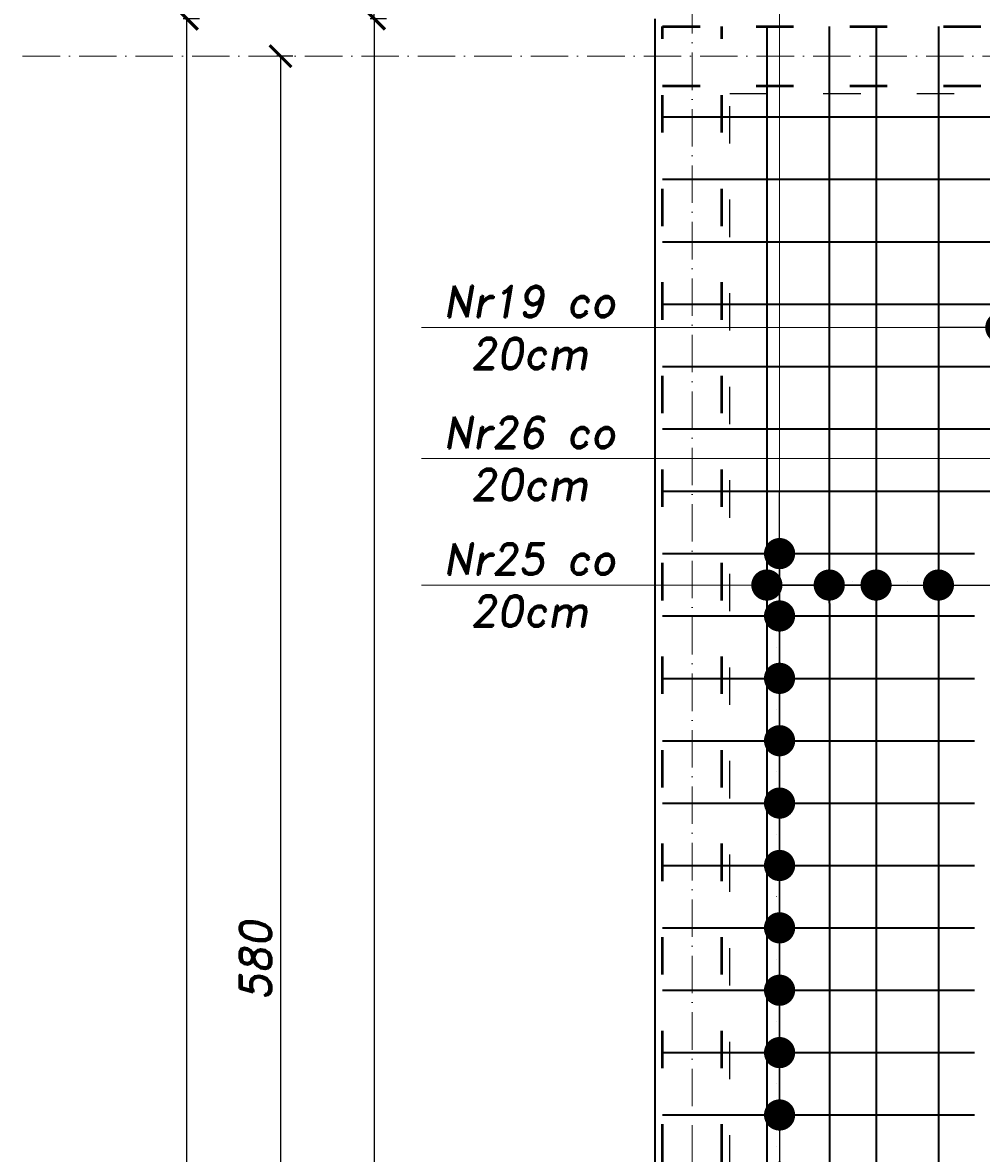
# Model space of a CAD drawing. Header units: millimetres. Extents: x 300938 to 312016, y 11971 to 20881.
# Tile 78 of 239: x 308774 to 309081, y 14927 to 15290. Entities that reach past the tile are written whole.
import ezdxf

# ---------------------------------------------------------------- set-up
doc = ezdxf.new("R2010")
doc.units = ezdxf.units.MM
doc.linetypes.add('ACAD_ISO03W100', pattern=[30, 12, -18])
doc.linetypes.add('ACAD_ISO10W100', pattern=[18, 12, -3, 0, -3])
for name, color, linetype, lineweight in [('konstrukcja', 3, 'Continuous', 35), ('konstrukcja wymiary', 1, 'Continuous', 13), ('opisy', 2, 'Continuous', 18), ('osie', 5, 'ACAD_ISO10W100', 13), ('zbrojenie', 4, 'Continuous', 50), ('zbrojenie płyty', 141, 'Continuous', 35)]:
    doc.layers.add(name, color=color, linetype=linetype, lineweight=lineweight)
doc.layers.add('przerywane', color=6, linetype='ACAD_ISO03W100')
doc.styles.add('KONSTRUKCJA', font='romand.shx', dxfattribs={"oblique": 10})
doc.styles.get("Standard").update_dxf_attribs({"font": 'romand.shx', "oblique": 10})
doc.dimstyles.new('150', dxfattribs={"dimtxt": 10, "dimasz": 7, "dimexe": 1.25, "dimexo": 0.625, "dimgap": 3, "dimtad": 1, "dimdec": 0, "dimrnd": 0.5, "dimtxsty": 'KONSTRUKCJA', "dimblk": 'ARCHTICK', "dimcen": 2.5, "dimadec": 0, "dimazin": 0, "dimtfac": 1, "dimtdec": 0, "dimtix": 1, "dimtmove": 0, "dimatfit": 3, "dimfxl": 4, "dimfxlon": 1, "dimarcsym": 0})
doc.dimstyles.new('kropki', dxfattribs={"dimtxt": 0.001, "dimasz": 10, "dimexe": 1.25, "dimexo": 0.625, "dimgap": 1, "dimtad": 1, "dimtxsty": 'Standard', "dimblk": 'DOT', "dimcen": 2.5, "dimadec": 0, "dimazin": 0, "dimtfac": 1, "dimtmove": 0, "dimatfit": 3, "dimfxl": 1, "dimfxlon": 1, "dimarcsym": 0})

# ---------------------------------------------------------------- blocks, each defined once
blk = doc.blocks.new('_ArchTick')
at = {"color": 0, "linetype": 'ByBlock', "lineweight": 13, "const_width": 0.15}
blk.add_lwpolyline([(-0.5, -0.5), (0.5, 0.5)], dxfattribs=at)
blk = doc.blocks.new('*D2116')
at = {"layer": 'Defpoints', "color": 0, "transparency": 16777216}
for p in [(308976.63, 15291.22), (308886.63, 14393.22), (309000.63, 14393.22)]:
    blk.add_point(p, dxfattribs=at)
at = {"layer": 'konstrukcja wymiary', "color": 0, "lineweight": -2, "transparency": 16777216}
for p, q in [((308890.63, 15291.22), (308885.38, 15291.22)), ((308886.63, 15291.22), (308886.63, 14393.22)), ((308890.63, 14393.22), (308885.38, 14393.22))]:
    blk.add_line(p, q, dxfattribs=at)
at = {"layer": 'konstrukcja wymiary', "color": 0, "lineweight": -2, "transparency": 16777216, "xscale": 7, "yscale": 7, "zscale": 7}
for p, rotation in [((308886.63, 15291.22), 90), ((308886.63, 14393.22), 270)]:
    blk.add_blockref('_ArchTick', p, dxfattribs=dict(at, rotation=rotation))
at = {"layer": 'konstrukcja wymiary', "color": 0, "transparency": 16777216, "insert": (308878.63, 14842.22), "char_height": 10, "attachment_point": 5, "rotation": 90, "style": 'KONSTRUKCJA'}
blk.add_mtext('898', dxfattribs=at)
blk = doc.blocks.new('*D2119')
at = {"layer": 'Defpoints', "color": 0, "transparency": 16777216}
for p in [(308976.63, 15279.22), (308856.63, 14699.22), (308976.63, 14699.22)]:
    blk.add_point(p, dxfattribs=at)
at = {"layer": 'konstrukcja wymiary', "color": 0, "lineweight": -2, "transparency": 16777216}
for p, q in [((308860.63, 15279.22), (308855.38, 15279.22)), ((308856.63, 15279.22), (308856.63, 14699.22)), ((308860.63, 14699.22), (308855.38, 14699.22))]:
    blk.add_line(p, q, dxfattribs=at)
at = {"layer": 'konstrukcja wymiary', "color": 0, "lineweight": -2, "transparency": 16777216, "xscale": 7, "yscale": 7, "zscale": 7}
for p, rotation in [((308856.63, 15279.22), 90), ((308856.63, 14699.22), 270)]:
    blk.add_blockref('_ArchTick', p, dxfattribs=dict(at, rotation=rotation))
at = {"layer": 'konstrukcja wymiary', "color": 0, "transparency": 16777216, "insert": (308848.63, 14989.22), "char_height": 10, "attachment_point": 5, "rotation": 90, "style": 'KONSTRUKCJA'}
blk.add_mtext('580', dxfattribs=at)
blk = doc.blocks.new('*D2122')
at = {"layer": 'Defpoints', "color": 0, "transparency": 16777216}
for p in [(308826.63, 15291.22), (308976.63, 15291.22), (308976.63, 14052.22)]:
    blk.add_point(p, dxfattribs=at)
at = {"layer": 'konstrukcja wymiary', "color": 0, "lineweight": -2, "transparency": 16777216}
for p, q in [((308830.63, 15291.22), (308825.38, 15291.22)), ((308826.63, 14052.22), (308826.63, 15291.22)), ((308830.63, 14052.22), (308825.38, 14052.22))]:
    blk.add_line(p, q, dxfattribs=at)
at = {"layer": 'konstrukcja wymiary', "color": 0, "lineweight": -2, "transparency": 16777216, "xscale": 7, "yscale": 7, "zscale": 7}
for p, rotation in [((308826.63, 15291.22), 90), ((308826.63, 14052.22), 270)]:
    blk.add_blockref('_ArchTick', p, dxfattribs=dict(at, rotation=rotation))
at = {"layer": 'konstrukcja wymiary', "color": 0, "transparency": 16777216, "insert": (308818.63, 14671.72), "char_height": 10, "attachment_point": 5, "rotation": 90, "style": 'KONSTRUKCJA'}
blk.add_mtext('1239', dxfattribs=at)
blk = doc.blocks.new('*D2123')
at = {"layer": 'Defpoints', "color": 0, "transparency": 16777216}
for p in [(309000.63, 15501.22), (308976.63, 15291.22), (309000.63, 14353.22)]:
    blk.add_point(p, dxfattribs=at)
at = {"layer": 'konstrukcja wymiary', "color": 0, "lineweight": -2, "transparency": 16777216}
for p, q in [((308976.63, 15501.22), (308969.63, 15501.22)), ((308976.63, 15497.22), (308976.63, 15502.47)), ((308976.63, 15501.22), (309000.63, 15501.22)), ((309000.63, 15497.22), (309000.63, 15502.47)), ((309000.63, 15501.22), (309007.63, 15501.22))]:
    blk.add_line(p, q, dxfattribs=at)
at = {"layer": 'konstrukcja wymiary', "color": 0, "lineweight": -2, "transparency": 16777216, "xscale": 7, "yscale": 7, "zscale": 7}
blk.add_blockref('_ArchTick', (308976.63, 15501.22), dxfattribs=at)
at = {"layer": 'konstrukcja wymiary', "color": 0, "lineweight": -2, "transparency": 16777216, "xscale": 7, "yscale": 7, "zscale": 7, "rotation": 180}
blk.add_blockref('_ArchTick', (309000.63, 15501.22), dxfattribs=at)
at = {"layer": 'konstrukcja wymiary', "color": 0, "transparency": 16777216, "insert": (308988.63, 15509.22), "char_height": 10, "attachment_point": 5, "style": 'KONSTRUKCJA'}
blk.add_mtext('24', dxfattribs=at)
blk = doc.blocks.new('*D2124')
at = {"layer": 'Defpoints', "color": 0, "transparency": 16777216}
for p in [(309164.63, 15501.22), (309164.63, 14393.22), (309000.63, 14353.22)]:
    blk.add_point(p, dxfattribs=at)
at = {"layer": 'konstrukcja wymiary', "color": 0, "lineweight": -2, "transparency": 16777216}
for p, q in [((309000.63, 15497.22), (309000.63, 15502.47)), ((309000.63, 15501.22), (309164.63, 15501.22)), ((309164.63, 15497.22), (309164.63, 15502.47))]:
    blk.add_line(p, q, dxfattribs=at)
at = {"layer": 'konstrukcja wymiary', "color": 0, "lineweight": -2, "transparency": 16777216, "xscale": 7, "yscale": 7, "zscale": 7, "rotation": 180}
blk.add_blockref('_ArchTick', (309000.63, 15501.22), dxfattribs=at)
at = {"layer": 'konstrukcja wymiary', "color": 0, "lineweight": -2, "transparency": 16777216, "xscale": 7, "yscale": 7, "zscale": 7}
blk.add_blockref('_ArchTick', (309164.63, 15501.22), dxfattribs=at)
at = {"layer": 'konstrukcja wymiary', "color": 0, "transparency": 16777216, "insert": (309082.63, 15509.22), "char_height": 10, "attachment_point": 5, "style": 'KONSTRUKCJA'}
blk.add_mtext('164', dxfattribs=at)
blk = doc.blocks.new('_Dot')
at = {"color": 0, "linetype": 'ByBlock', "lineweight": -2}
blk.add_line((-0.5, 0), (-1, 0), dxfattribs=at)
at = {"color": 0, "linetype": 'ByBlock', "const_width": 0.5}
blk.add_lwpolyline([(-0.25, 0, 1), (0.25, 0, 1)], format="xyb", close=True, dxfattribs=at)
blk = doc.blocks.new('*D2555')
at = {"layer": 'Defpoints', "color": 0, "transparency": 16777216}
for p in [(309012.54, 15119.72), (309012.54, 15099.72), (309016.61, 15099.72)]:
    blk.add_point(p, dxfattribs=at)
at = {"layer": 'konstrukcja wymiary', "color": 0, "lineweight": -2, "transparency": 16777216}
for p, q in [((309016.61, 15129.72), (309016.61, 15139.72)), ((309015.61, 15119.72), (309017.86, 15119.72)), ((309016.61, 15119.72), (309016.61, 15099.72)), ((309015.61, 15099.72), (309017.86, 15099.72)), ((309016.61, 15089.72), (309016.61, 15079.72))]:
    blk.add_line(p, q, dxfattribs=at)
at = {"layer": 'konstrukcja wymiary', "color": 0, "lineweight": -2, "transparency": 16777216, "xscale": 10, "yscale": 10, "zscale": 10}
for p, rotation in [((309016.61, 15119.72), 270), ((309016.61, 15099.72), 90)]:
    blk.add_blockref('_Dot', p, dxfattribs=dict(at, rotation=rotation))
at = {"layer": 'konstrukcja wymiary', "color": 0, "transparency": 16777216, "insert": (309015.61, 15109.72), "char_height": 0.001, "attachment_point": 5, "rotation": 90}
blk.add_mtext('20', dxfattribs=at)
blk = doc.blocks.new('*D2556')
at = {"layer": 'Defpoints', "color": 0, "transparency": 16777216}
for p in [(309012.54, 15099.72), (309016.61, 15079.72), (309032.56, 15079.72)]:
    blk.add_point(p, dxfattribs=at)
at = {"layer": 'konstrukcja wymiary', "color": 0, "lineweight": -2, "transparency": 16777216}
for p, q in [((309016.61, 15109.72), (309016.61, 15119.72)), ((309015.61, 15099.72), (309017.86, 15099.72)), ((309016.61, 15099.72), (309016.61, 15079.72)), ((309017.61, 15079.72), (309015.36, 15079.72)), ((309016.61, 15069.72), (309016.61, 15059.72))]:
    blk.add_line(p, q, dxfattribs=at)
at = {"layer": 'konstrukcja wymiary', "color": 0, "lineweight": -2, "transparency": 16777216, "xscale": 10, "yscale": 10, "zscale": 10}
for p, rotation in [((309016.61, 15099.72), 270), ((309016.61, 15079.72), 90)]:
    blk.add_blockref('_Dot', p, dxfattribs=dict(at, rotation=rotation))
at = {"layer": 'konstrukcja wymiary', "color": 0, "transparency": 16777216, "insert": (309015.61, 15089.72), "char_height": 0.001, "attachment_point": 5, "rotation": 90}
blk.add_mtext('20', dxfattribs=at)
blk = doc.blocks.new('*D2557')
at = {"layer": 'Defpoints', "color": 0, "transparency": 16777216}
for p in [(309032.56, 15079.72), (309016.61, 15059.72), (309029.13, 15059.72)]:
    blk.add_point(p, dxfattribs=at)
at = {"layer": 'konstrukcja wymiary', "color": 0, "lineweight": -2, "transparency": 16777216}
for p, q in [((309016.61, 15089.72), (309016.61, 15099.72)), ((309017.61, 15079.72), (309015.36, 15079.72)), ((309016.61, 15079.72), (309016.61, 15059.72)), ((309017.61, 15059.72), (309015.36, 15059.72)), ((309016.61, 15049.72), (309016.61, 15039.72))]:
    blk.add_line(p, q, dxfattribs=at)
at = {"layer": 'konstrukcja wymiary', "color": 0, "lineweight": -2, "transparency": 16777216, "xscale": 10, "yscale": 10, "zscale": 10}
for p, rotation in [((309016.61, 15079.72), 270), ((309016.61, 15059.72), 90)]:
    blk.add_blockref('_Dot', p, dxfattribs=dict(at, rotation=rotation))
at = {"layer": 'konstrukcja wymiary', "color": 0, "transparency": 16777216, "insert": (309015.61, 15069.72), "char_height": 0.001, "attachment_point": 5, "rotation": 90}
blk.add_mtext('20', dxfattribs=at)
blk = doc.blocks.new('*D2558')
at = {"layer": 'Defpoints', "color": 0, "transparency": 16777216}
for p in [(309029.13, 15059.72), (309016.61, 15039.72), (309032.56, 15039.72)]:
    blk.add_point(p, dxfattribs=at)
at = {"layer": 'konstrukcja wymiary', "color": 0, "lineweight": -2, "transparency": 16777216}
for p, q in [((309016.61, 15069.72), (309016.61, 15079.72)), ((309017.61, 15059.72), (309015.36, 15059.72)), ((309016.61, 15059.72), (309016.61, 15039.72)), ((309017.61, 15039.72), (309015.36, 15039.72)), ((309016.61, 15029.72), (309016.61, 15019.72))]:
    blk.add_line(p, q, dxfattribs=at)
at = {"layer": 'konstrukcja wymiary', "color": 0, "lineweight": -2, "transparency": 16777216, "xscale": 10, "yscale": 10, "zscale": 10}
for p, rotation in [((309016.61, 15059.72), 270), ((309016.61, 15039.72), 90)]:
    blk.add_blockref('_Dot', p, dxfattribs=dict(at, rotation=rotation))
at = {"layer": 'konstrukcja wymiary', "color": 0, "transparency": 16777216, "insert": (309015.61, 15049.72), "char_height": 0.001, "attachment_point": 5, "rotation": 90}
blk.add_mtext('20', dxfattribs=at)
blk = doc.blocks.new('*D2559')
at = {"layer": 'Defpoints', "color": 0, "transparency": 16777216}
for p in [(309032.56, 15039.72), (309016.61, 15019.72), (309032.56, 15019.72)]:
    blk.add_point(p, dxfattribs=at)
at = {"layer": 'konstrukcja wymiary', "color": 0, "lineweight": -2, "transparency": 16777216}
for p, q in [((309016.61, 15049.72), (309016.61, 15059.72)), ((309017.61, 15039.72), (309015.36, 15039.72)), ((309016.61, 15039.72), (309016.61, 15019.72)), ((309017.61, 15019.72), (309015.36, 15019.72)), ((309016.61, 15009.72), (309016.61, 14999.72))]:
    blk.add_line(p, q, dxfattribs=at)
at = {"layer": 'konstrukcja wymiary', "color": 0, "lineweight": -2, "transparency": 16777216, "xscale": 10, "yscale": 10, "zscale": 10}
for p, rotation in [((309016.61, 15039.72), 270), ((309016.61, 15019.72), 90)]:
    blk.add_blockref('_Dot', p, dxfattribs=dict(at, rotation=rotation))
at = {"layer": 'konstrukcja wymiary', "color": 0, "transparency": 16777216, "insert": (309015.61, 15029.72), "char_height": 0.001, "attachment_point": 5, "rotation": 90}
blk.add_mtext('20', dxfattribs=at)
blk = doc.blocks.new('*D2560')
at = {"layer": 'Defpoints', "color": 0, "transparency": 16777216}
for p in [(309032.56, 15019.72), (309016.61, 14999.72), (309032.57, 14999.72)]:
    blk.add_point(p, dxfattribs=at)
at = {"layer": 'konstrukcja wymiary', "color": 0, "lineweight": -2, "transparency": 16777216}
for p, q in [((309016.61, 15029.72), (309016.61, 15039.72)), ((309017.61, 15019.72), (309015.36, 15019.72)), ((309016.61, 15019.72), (309016.61, 14999.72)), ((309017.61, 14999.72), (309015.36, 14999.72)), ((309016.61, 14989.72), (309016.61, 14979.72))]:
    blk.add_line(p, q, dxfattribs=at)
at = {"layer": 'konstrukcja wymiary', "color": 0, "lineweight": -2, "transparency": 16777216, "xscale": 10, "yscale": 10, "zscale": 10}
for p, rotation in [((309016.61, 15019.72), 270), ((309016.61, 14999.72), 90)]:
    blk.add_blockref('_Dot', p, dxfattribs=dict(at, rotation=rotation))
at = {"layer": 'konstrukcja wymiary', "color": 0, "transparency": 16777216, "insert": (309015.61, 15009.72), "char_height": 0.001, "attachment_point": 5, "rotation": 90}
blk.add_mtext('20', dxfattribs=at)
blk = doc.blocks.new('*D2561')
at = {"layer": 'Defpoints', "color": 0, "transparency": 16777216}
for p in [(309032.57, 14999.72), (309016.61, 14979.72), (309032.57, 14979.72)]:
    blk.add_point(p, dxfattribs=at)
at = {"layer": 'konstrukcja wymiary', "color": 0, "lineweight": -2, "transparency": 16777216}
for p, q in [((309016.61, 15009.72), (309016.61, 15019.72)), ((309017.61, 14999.72), (309015.36, 14999.72)), ((309016.61, 14999.72), (309016.61, 14979.72)), ((309017.61, 14979.72), (309015.36, 14979.72)), ((309016.61, 14969.72), (309016.61, 14959.72))]:
    blk.add_line(p, q, dxfattribs=at)
at = {"layer": 'konstrukcja wymiary', "color": 0, "lineweight": -2, "transparency": 16777216, "xscale": 10, "yscale": 10, "zscale": 10}
for p, rotation in [((309016.61, 14999.72), 270), ((309016.61, 14979.72), 90)]:
    blk.add_blockref('_Dot', p, dxfattribs=dict(at, rotation=rotation))
at = {"layer": 'konstrukcja wymiary', "color": 0, "transparency": 16777216, "insert": (309015.61, 14989.72), "char_height": 0.001, "attachment_point": 5, "rotation": 90}
blk.add_mtext('20', dxfattribs=at)
blk = doc.blocks.new('*D2562')
at = {"layer": 'Defpoints', "color": 0, "transparency": 16777216}
for p in [(309032.57, 14979.72), (309016.61, 14959.72), (309032.57, 14959.72)]:
    blk.add_point(p, dxfattribs=at)
at = {"layer": 'konstrukcja wymiary', "color": 0, "lineweight": -2, "transparency": 16777216}
for p, q in [((309016.61, 14989.72), (309016.61, 14999.72)), ((309017.61, 14979.72), (309015.36, 14979.72)), ((309016.61, 14979.72), (309016.61, 14959.72)), ((309017.61, 14959.72), (309015.36, 14959.72)), ((309016.61, 14949.72), (309016.61, 14939.72))]:
    blk.add_line(p, q, dxfattribs=at)
at = {"layer": 'konstrukcja wymiary', "color": 0, "lineweight": -2, "transparency": 16777216, "xscale": 10, "yscale": 10, "zscale": 10}
for p, rotation in [((309016.61, 14979.72), 270), ((309016.61, 14959.72), 90)]:
    blk.add_blockref('_Dot', p, dxfattribs=dict(at, rotation=rotation))
at = {"layer": 'konstrukcja wymiary', "color": 0, "transparency": 16777216, "insert": (309015.61, 14969.72), "char_height": 0.001, "attachment_point": 5, "rotation": 90}
blk.add_mtext('20', dxfattribs=at)
blk = doc.blocks.new('*D2563')
at = {"layer": 'Defpoints', "color": 0, "transparency": 16777216}
for p in [(309032.57, 14959.72), (309016.61, 14939.72), (309032.57, 14939.72)]:
    blk.add_point(p, dxfattribs=at)
at = {"layer": 'konstrukcja wymiary', "color": 0, "lineweight": -2, "transparency": 16777216}
for p, q in [((309016.61, 14969.72), (309016.61, 14979.72)), ((309017.61, 14959.72), (309015.36, 14959.72)), ((309016.61, 14959.72), (309016.61, 14939.72)), ((309017.61, 14939.72), (309015.36, 14939.72)), ((309016.61, 14929.72), (309016.61, 14919.72))]:
    blk.add_line(p, q, dxfattribs=at)
at = {"layer": 'konstrukcja wymiary', "color": 0, "lineweight": -2, "transparency": 16777216, "xscale": 10, "yscale": 10, "zscale": 10}
for p, rotation in [((309016.61, 14959.72), 270), ((309016.61, 14939.72), 90)]:
    blk.add_blockref('_Dot', p, dxfattribs=dict(at, rotation=rotation))
at = {"layer": 'konstrukcja wymiary', "color": 0, "transparency": 16777216, "insert": (309015.61, 14949.72), "char_height": 0.001, "attachment_point": 5, "rotation": 90}
blk.add_mtext('20', dxfattribs=at)
blk = doc.blocks.new('*D2564')
at = {"layer": 'Defpoints', "color": 0, "transparency": 16777216}
for p in [(309032.57, 14939.72), (309016.61, 14919.72), (309032.58, 14919.72)]:
    blk.add_point(p, dxfattribs=at)
at = {"layer": 'konstrukcja wymiary', "color": 0, "lineweight": -2, "transparency": 16777216}
for p, q in [((309016.61, 14949.72), (309016.61, 14959.72)), ((309017.61, 14939.72), (309015.36, 14939.72)), ((309016.61, 14939.72), (309016.61, 14919.72)), ((309017.61, 14919.72), (309015.36, 14919.72)), ((309016.61, 14909.72), (309016.61, 14899.72))]:
    blk.add_line(p, q, dxfattribs=at)
at = {"layer": 'konstrukcja wymiary', "color": 0, "lineweight": -2, "transparency": 16777216, "xscale": 10, "yscale": 10, "zscale": 10}
for p, rotation in [((309016.61, 14939.72), 270), ((309016.61, 14919.72), 90)]:
    blk.add_blockref('_Dot', p, dxfattribs=dict(at, rotation=rotation))
at = {"layer": 'konstrukcja wymiary', "color": 0, "transparency": 16777216, "insert": (309015.61, 14929.72), "char_height": 0.001, "attachment_point": 5, "rotation": 90}
blk.add_mtext('20', dxfattribs=at)
blk = doc.blocks.new('*D2727')
at = {"layer": 'Defpoints', "color": 0, "transparency": 16777216}
for p in [(309032.54, 15119.59), (309047.54, 15119.59), (309047.54, 15109.64)]:
    blk.add_point(p, dxfattribs=at)
at = {"layer": 'konstrukcja wymiary', "color": 0, "lineweight": -2, "transparency": 16777216}
for p, q in [((309022.54, 15109.64), (309012.54, 15109.64)), ((309032.54, 15110.64), (309032.54, 15108.39)), ((309032.54, 15109.64), (309047.54, 15109.64)), ((309047.54, 15110.64), (309047.54, 15108.39)), ((309057.54, 15109.64), (309067.54, 15109.64))]:
    blk.add_line(p, q, dxfattribs=at)
at = {"layer": 'konstrukcja wymiary', "color": 0, "lineweight": -2, "transparency": 16777216, "xscale": 10, "yscale": 10, "zscale": 10}
blk.add_blockref('_Dot', (309032.54, 15109.64), dxfattribs=at)
at = {"layer": 'konstrukcja wymiary', "color": 0, "lineweight": -2, "transparency": 16777216, "xscale": 10, "yscale": 10, "zscale": 10, "rotation": 180}
blk.add_blockref('_Dot', (309047.54, 15109.64), dxfattribs=at)
at = {"layer": 'konstrukcja wymiary', "color": 0, "transparency": 16777216, "insert": (309040.04, 15110.64), "char_height": 0.001, "attachment_point": 5}
blk.add_mtext('15', dxfattribs=at)
blk = doc.blocks.new('*D2728')
at = {"layer": 'Defpoints', "color": 0, "transparency": 16777216}
for p in [(309047.54, 15119.59), (309067.54, 15119.59), (309067.54, 15109.64)]:
    blk.add_point(p, dxfattribs=at)
at = {"layer": 'konstrukcja wymiary', "color": 0, "lineweight": -2, "transparency": 16777216}
for p, q in [((309037.54, 15109.64), (309027.54, 15109.64)), ((309047.54, 15110.64), (309047.54, 15108.39)), ((309047.54, 15109.64), (309067.54, 15109.64)), ((309067.54, 15110.64), (309067.54, 15108.39)), ((309077.54, 15109.64), (309087.54, 15109.64))]:
    blk.add_line(p, q, dxfattribs=at)
at = {"layer": 'konstrukcja wymiary', "color": 0, "lineweight": -2, "transparency": 16777216, "xscale": 10, "yscale": 10, "zscale": 10}
blk.add_blockref('_Dot', (309047.54, 15109.64), dxfattribs=at)
at = {"layer": 'konstrukcja wymiary', "color": 0, "lineweight": -2, "transparency": 16777216, "xscale": 10, "yscale": 10, "zscale": 10, "rotation": 180}
blk.add_blockref('_Dot', (309067.54, 15109.64), dxfattribs=at)
at = {"layer": 'konstrukcja wymiary', "color": 0, "transparency": 16777216, "insert": (309057.54, 15110.64), "char_height": 0.001, "attachment_point": 5}
blk.add_mtext('20', dxfattribs=at)
blk = doc.blocks.new('*D2729')
at = {"layer": 'Defpoints', "color": 0, "transparency": 16777216}
for p in [(309067.54, 15119.59), (309885.19, 15109.64), (309885.19, 15099.59)]:
    blk.add_point(p, dxfattribs=at)
at = {"layer": 'konstrukcja wymiary', "color": 0, "lineweight": -2, "transparency": 16777216}
for p, q in [((309067.54, 15110.64), (309067.54, 15108.39)), ((309077.54, 15109.64), (309875.19, 15109.64)), ((309885.19, 15108.64), (309885.19, 15110.89))]:
    blk.add_line(p, q, dxfattribs=at)
at = {"layer": 'konstrukcja wymiary', "color": 0, "lineweight": -2, "transparency": 16777216, "xscale": 10, "yscale": 10, "zscale": 10, "rotation": 180}
blk.add_blockref('_Dot', (309067.54, 15109.64), dxfattribs=at)
at = {"layer": 'konstrukcja wymiary', "color": 0, "lineweight": -2, "transparency": 16777216, "xscale": 10, "yscale": 10, "zscale": 10}
blk.add_blockref('_Dot', (309885.19, 15109.64), dxfattribs=at)
at = {"layer": 'konstrukcja wymiary', "color": 0, "transparency": 16777216, "insert": (309476.36, 15110.64), "char_height": 0.001, "attachment_point": 5}
blk.add_mtext('817,65', dxfattribs=at)
blk = doc.blocks.new('*D2752')
at = {"layer": 'Defpoints', "color": 0, "transparency": 16777216}
for p in [(309012.54, 15119.72), (309467.13, 15119.72), (309467.13, 15109.64)]:
    blk.add_point(p, dxfattribs=at)
at = {"layer": 'konstrukcja wymiary', "color": 0, "lineweight": -2, "transparency": 16777216}
for p, q in [((309012.54, 15110.64), (309012.54, 15108.39)), ((309022.54, 15109.64), (309457.13, 15109.64)), ((309467.13, 15110.64), (309467.13, 15108.39))]:
    blk.add_line(p, q, dxfattribs=at)
at = {"layer": 'konstrukcja wymiary', "color": 0, "lineweight": -2, "transparency": 16777216, "xscale": 10, "yscale": 10, "zscale": 10, "rotation": 180}
blk.add_blockref('_Dot', (309012.54, 15109.64), dxfattribs=at)
at = {"layer": 'konstrukcja wymiary', "color": 0, "lineweight": -2, "transparency": 16777216, "xscale": 10, "yscale": 10, "zscale": 10}
blk.add_blockref('_Dot', (309467.13, 15109.64), dxfattribs=at)
at = {"layer": 'konstrukcja wymiary', "color": 0, "transparency": 16777216, "insert": (309239.84, 15110.64), "char_height": 0.001, "attachment_point": 5}
blk.add_mtext('454,59', dxfattribs=at)
blk = doc.blocks.new('*D2882')
at = {"layer": 'Defpoints', "color": 0, "transparency": 16777216}
for p in [(309087.55, 15192.21), (309087.55, 15179.72), (309107.55, 15179.72)]:
    blk.add_point(p, dxfattribs=at)
at = {"layer": 'konstrukcja wymiary', "color": 0, "lineweight": -2, "transparency": 16777216}
for p, q in [((309077.55, 15192.21), (309067.55, 15192.21)), ((309087.55, 15191.21), (309087.55, 15193.46)), ((309107.55, 15192.21), (309087.55, 15192.21)), ((309107.55, 15191.21), (309107.55, 15193.46)), ((309117.55, 15192.21), (309127.55, 15192.21))]:
    blk.add_line(p, q, dxfattribs=at)
at = {"layer": 'konstrukcja wymiary', "color": 0, "lineweight": -2, "transparency": 16777216, "xscale": 10, "yscale": 10, "zscale": 10}
blk.add_blockref('_Dot', (309087.55, 15192.21), dxfattribs=at)
at = {"layer": 'konstrukcja wymiary', "color": 0, "lineweight": -2, "transparency": 16777216, "xscale": 10, "yscale": 10, "zscale": 10, "rotation": 180}
blk.add_blockref('_Dot', (309107.55, 15192.21), dxfattribs=at)
at = {"layer": 'konstrukcja wymiary', "color": 0, "transparency": 16777216, "insert": (309097.55, 15193.21), "char_height": 0.001, "attachment_point": 5}
blk.add_mtext('20', dxfattribs=at)
blk = doc.blocks.new('*D2916')
at = {"layer": 'Defpoints', "color": 0, "transparency": 16777216}
for p in [(308886.63, 15441.22), (309029.52, 15441.22), (308976.63, 15291.22)]:
    blk.add_point(p, dxfattribs=at)
at = {"layer": 'konstrukcja wymiary', "color": 0, "lineweight": -2, "transparency": 16777216}
for p, q in [((308890.63, 15441.22), (308885.38, 15441.22)), ((308886.63, 15291.22), (308886.63, 15441.22)), ((308890.63, 15291.22), (308885.38, 15291.22))]:
    blk.add_line(p, q, dxfattribs=at)
at = {"layer": 'konstrukcja wymiary', "color": 0, "lineweight": -2, "transparency": 16777216, "xscale": 7, "yscale": 7, "zscale": 7}
for p, rotation in [((308886.63, 15441.22), 90), ((308886.63, 15291.22), 270)]:
    blk.add_blockref('_ArchTick', p, dxfattribs=dict(at, rotation=rotation))
at = {"layer": 'konstrukcja wymiary', "color": 0, "transparency": 16777216, "insert": (308878.63, 15366.22), "char_height": 10, "attachment_point": 5, "rotation": 90, "style": 'KONSTRUKCJA'}
blk.add_mtext('150', dxfattribs=at)

msp = doc.modelspace()

# ---------------------------------------------------------------- linework, layer by layer
at = {"layer": 'konstrukcja'}
msp.add_line((308976.631, 15291.224), (308976.631, 14052.224), dxfattribs=at)
at = {"layer": 'konstrukcja wymiary'}
for p, q in [((309016.614, 15317.211), (309016.614, 15127.224)), ((309577.131, 15192.213), (308901.853, 15192.213)), ((309300.018, 15150.227), (308901.853, 15150.227)), ((309300.018, 15109.637), (308901.853, 15109.637))]:
    msp.add_line(p, q, dxfattribs=at)
at = {"layer": 'osie'}
for p, q in [((308988.631, 15606.148), (308988.631, 13976.332)), ((308773.963, 15279.224), (310778.683, 15279.224))]:
    msp.add_line(p, q, dxfattribs=at)
at = {"layer": 'przerywane'}
for p, q in [((309000.631, 14711.224), (309000.631, 15267.224)), ((309000.631, 15267.224), (309396.631, 15267.224))]:
    msp.add_line(p, q, dxfattribs=at)
at = {"layer": 'zbrojenie', "linetype": 'ACAD_ISO03W100'}
for p, q in [((308979.131, 15288.724), (310758.131, 15288.724)), ((308979.131, 14054.724), (308979.131, 15288.724)), ((308998.131, 14054.724), (308998.131, 15288.724)), ((308979.131, 15269.724), (310758.131, 15269.724))]:
    msp.add_line(p, q, dxfattribs=at)
at = {"layer": 'zbrojenie płyty'}
for p, q in [((309012.518, 15288.724), (309012.583, 14789.224)), ((309032.535, 15288.724), (309032.59, 14789.224)), ((309047.535, 15288.724), (309047.59, 14789.224)), ((309067.535, 15288.724), (309067.59, 14789.224)), ((308979.131, 15259.724), (309898.631, 15259.724)), ((308979.131, 15239.724), (309898.631, 15239.724)), ((308979.131, 15219.724), (309898.631, 15219.724)), ((308979.131, 15199.724), (309898.631, 15199.724)), ((308979.131, 15179.724), (309898.631, 15179.724)), ((308979.131, 15159.724), (309898.631, 15159.724)), ((308979.131, 15139.724), (309898.631, 15139.724)), ((308979.131, 15119.724), (309079.131, 15119.724)), ((308979.131, 15099.724), (309079.131, 15099.724)), ((308979.131, 15079.724), (309079.131, 15079.724)), ((308979.131, 15059.724), (309079.131, 15059.724)), ((308979.131, 15039.724), (309079.131, 15039.724)), ((308979.131, 15019.724), (309079.131, 15019.724)), ((308979.131, 14999.724), (309079.131, 14999.724)), ((308979.131, 14979.724), (309079.131, 14979.724)), ((308979.131, 14959.724), (309079.131, 14959.724)), ((308979.131, 14939.724), (309079.131, 14939.724))]:
    msp.add_line(p, q, dxfattribs=at)

# ---------------------------------------------------------------- texts
at = {"layer": 'opisy', "char_height": 10, "width": 231.49388, "attachment_point": 5}
for s, insert in [('Nr19 co\\P20cm', (308936.419, 15192.213)), ('Nr26 co\\P20cm', (308936.419, 15150.227)), ('Nr25 co\\P20cm', (308936.419, 15109.637))]:
    msp.add_mtext(s, dxfattribs=dict(at, insert=insert))

# ---------------------------------------------------------------- dimensions: what is measured, and where the dimension line sits
at = {"layer": 'konstrukcja wymiary'}
for base, p1, p2, dimstyle, picture, middle in [((309000.631, 15501.224), (308976.631, 15291.224), (309000.631, 14353.224), '150', '*D2123', (308988.631, 15509.224)), ((309467.131, 15109.637), (309012.54, 15119.724), (309467.131, 15119.724), 'kropki', '*D2752', (309239.835, 15110.638)), ((309047.538, 15109.637), (309032.538, 15119.594), (309047.538, 15119.594), 'kropki', '*D2727', (309040.038, 15110.638))]:
    dim = msp.add_linear_dim(base=base, p1=p1, p2=p2, dimstyle=dimstyle, dxfattribs=at)
    dim.commit()
    dim.dimension.update_dxf_attribs({"geometry": picture, "text_midpoint": middle})
for base, p1, p2, dimstyle, picture, middle in [((309164.631, 15501.224), (309000.631, 14353.224), (309164.631, 14393.224), '150', '*D2124', (309082.631, 15509.224)), ((309087.547, 15192.213), (309107.547, 15179.724), (309087.547, 15179.724), 'kropki', '*D2882', (309097.547, 15193.213)), ((309067.538, 15109.637), (309047.538, 15119.594), (309067.538, 15119.594), 'kropki', '*D2728', (309057.538, 15110.638)), ((309885.189, 15109.637), (309067.538, 15119.594), (309885.189, 15099.594), 'kropki', '*D2729', (309476.363, 15110.638))]:
    dim = msp.add_linear_dim(base=base, p1=p1, p2=p2, dimstyle=dimstyle, override={"dimtmove": 1}, dxfattribs=at)
    dim.commit()
    dim.dimension.update_dxf_attribs({"geometry": picture, "text_midpoint": middle})
for base, p1, p2, dimstyle, picture, middle in [((308886.631, 15441.224), (308976.631, 15291.224), (309029.518, 15441.224), '150', '*D2916', (308878.631, 15366.224)), ((309016.614, 15079.724), (309012.542, 15099.724), (309032.558, 15079.724), 'kropki', '*D2556', (309015.614, 15089.724)), ((309016.614, 15059.724), (309032.558, 15079.724), (309029.131, 15059.724), 'kropki', '*D2557', (309015.614, 15069.724)), ((309016.614, 15039.724), (309029.131, 15059.724), (309032.562, 15039.724), 'kropki', '*D2558', (309015.614, 15049.724)), ((309016.614, 15019.724), (309032.562, 15039.724), (309032.565, 15019.724), 'kropki', '*D2559', (309015.614, 15029.724)), ((309016.614, 14999.724), (309032.565, 15019.724), (309032.567, 14999.724), 'kropki', '*D2560', (309015.614, 15009.724)), ((309016.614, 14979.724), (309032.567, 14999.724), (309032.569, 14979.724), 'kropki', '*D2561', (309015.614, 14989.724)), ((309016.614, 14959.724), (309032.569, 14979.724), (309032.571, 14959.724), 'kropki', '*D2562', (309015.614, 14969.724)), ((309016.614, 14939.724), (309032.571, 14959.724), (309032.574, 14939.724), 'kropki', '*D2563', (309015.614, 14949.724)), ((309016.614, 14919.724), (309032.574, 14939.724), (309032.576, 14919.724), 'kropki', '*D2564', (309015.614, 14929.724))]:
    dim = msp.add_linear_dim(base=base, p1=p1, p2=p2, angle=90, dimstyle=dimstyle, override={"dimtmove": 1}, dxfattribs=at)
    dim.commit()
    dim.dimension.update_dxf_attribs({"geometry": picture, "text_midpoint": middle})
for base, p1, p2, dimstyle, picture, middle in [((308826.631, 15291.224), (308976.631, 14052.224), (308976.631, 15291.224), '150', '*D2122', (308818.631, 14671.724)), ((308886.631, 14393.224), (308976.631, 15291.224), (309000.631, 14393.224), '150', '*D2116', (308878.631, 14842.224)), ((308856.631, 14699.224), (308976.631, 15279.224), (308976.631, 14699.224), '150', '*D2119', (308848.631, 14989.224)), ((309016.614, 15099.724), (309012.54, 15119.724), (309012.542, 15099.724), 'kropki', '*D2555', (309015.614, 15109.724))]:
    dim = msp.add_linear_dim(base=base, p1=p1, p2=p2, angle=90, dimstyle=dimstyle, dxfattribs=at)
    dim.commit()
    dim.dimension.update_dxf_attribs({"geometry": picture, "text_midpoint": middle})

doc.saveas('drawing.dxf')
